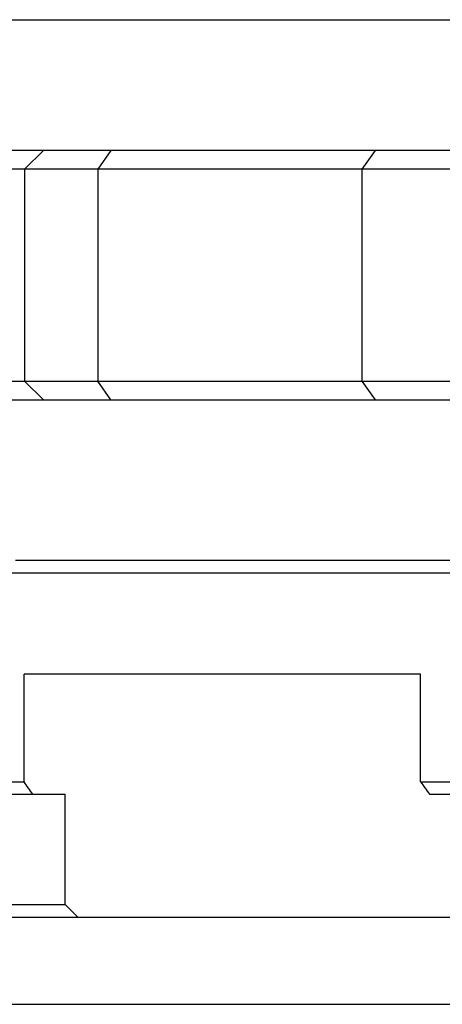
# Model space of a CAD drawing. Extents: x -1765 to 4890, y -3431 to 1272.
# Tile 142 of 189: x 3195 to 3202, y -2504 to -2488. Entities that reach past the tile are written whole.
import ezdxf

# ---------------------------------------------------------------- set-up
doc = ezdxf.new("R2010")
doc.units = 0
doc.layers.get('0').update_dxf_attribs({"linetype": 'CONTINUOUS'})
doc.layers.add('1', color=7, linetype='CONTINUOUS')

# ---------------------------------------------------------------- blocks, each defined once
blk = doc.blocks.new('SMA_CONNECTOR_RING', base_point=(3072.005, -2496.931))
at = {"color": 7, "linetype": 'CONTINUOUS'}
for p, q in [((3209.821, -2496.931), (3195.192, -2496.931)), ((3213.558, -2497.131), (3160.915, -2497.131)), ((3195.331, -2500.481), (3195.331, -2498.751)), ((3201.695, -2498.751), (3195.331, -2498.751)), ((3201.695, -2500.481), (3201.695, -2498.751)), ((3160.915, -2500.481), (3195.331, -2500.481)), ((3201.695, -2500.481), (3213.558, -2500.481)), ((3194.992, -2500.681), (3195.472, -2500.681)), ((3195.472, -2500.681), (3195.992, -2500.681)), ((3195.992, -2502.451), (3195.992, -2500.681)), ((3201.836, -2500.681), (3204.407, -2500.681)), ((3193.574, -2502.451), (3195.992, -2502.451)), ((3196.192, -2502.651), (3195.992, -2502.451)), ((3193.677, -2502.651), (3196.192, -2502.651)), ((3196.192, -2502.651), (3204.607, -2502.651)), ((3160.915, -2504.051), (3213.399, -2504.051))]:
    blk.add_line(p, q, dxfattribs=at)
for points, knots in [([(3195.472, -2500.681), (3195.449, -2500.648), (3195.425, -2500.615), (3195.401, -2500.581), (3195.378, -2500.548), (3195.354, -2500.515), (3195.331, -2500.481)], [0, 0, 0, 0, 0.1225936, 0.1225936, 0.1225936, 0.2451869, 0.2451869, 0.2451869, 0.2451869]), ([(3201.695, -2500.481), (3201.718, -2500.515), (3201.742, -2500.548), (3201.765, -2500.581), (3201.789, -2500.615), (3201.813, -2500.648), (3201.836, -2500.681)], [0, 0, 0, 0, 0.1225934, 0.1225934, 0.1225934, 0.2451869, 0.2451869, 0.2451869, 0.2451869])]:
    blk.add_open_spline(points, degree=3, knots=knots, dxfattribs=at)
blk = doc.blocks.new('SMA_CONNECTOR_RING_E702571', base_point=(3072.005, -2496.931))
blk.add_blockref('SMA_CONNECTOR_RING', (3072.005, -2496.931))
blk = doc.blocks.new('SMA_CONNECTOR_RING_ASSY', base_point=(3072.005, -2490.251))
blk.add_blockref('SMA_CONNECTOR_RING_E702571', (3072.005, -2496.931))
blk = doc.blocks.new('PROBE_CARD_ASSY', base_point=(3004.515, -2490.251))
blk.add_blockref('SMA_CONNECTOR_RING_ASSY', (3072.005, -2490.251))
blk = doc.blocks.new('LOCK_RING_E7018-22553', base_point=(3072.514, -2461.251))
at = {"color": 4, "linetype": 'CONTINUOUS'}
blk.add_line((3193.26, -2488.251), (3213.602, -2488.251), dxfattribs=at)
blk = doc.blocks.new('LOCK_RING_ASSY_1', base_point=(3072.514, -2461.251))
blk.add_blockref('LOCK_RING_E7018-22553', (3072.514, -2461.251))
blk = doc.blocks.new('BASE_RING_AUTO', base_point=(2995.915, -2473.351))
at = {"color": 4, "linetype": 'CONTINUOUS'}
for p, q in [((3195.641, -2490.351), (3188.887, -2490.351)), ((3195.641, -2490.351), (3195.341, -2490.651)), ((3196.725, -2490.351), (3195.641, -2490.351)), ((3196.725, -2490.351), (3196.513, -2490.651)), ((3200.968, -2490.351), (3196.725, -2490.351)), ((3200.755, -2490.651), (3200.968, -2490.351)), ((3206.2, -2490.351), (3200.968, -2490.351)), ((3195.341, -2490.651), (3189.06, -2490.651)), ((3196.513, -2490.651), (3195.341, -2490.651)), ((3195.341, -2490.651), (3195.341, -2494.051)), ((3200.755, -2490.651), (3196.513, -2490.651)), ((3196.513, -2490.651), (3196.513, -2494.051)), ((3206.412, -2490.651), (3200.755, -2490.651)), ((3200.755, -2494.051), (3200.755, -2490.651)), ((3188.947, -2494.051), (3195.341, -2494.051)), ((3195.341, -2494.051), (3196.513, -2494.051)), ((3195.641, -2494.351), (3195.341, -2494.051)), ((3196.725, -2494.351), (3196.513, -2494.051)), ((3196.513, -2494.051), (3200.755, -2494.051)), ((3200.755, -2494.051), (3206.412, -2494.051)), ((3200.968, -2494.351), (3200.755, -2494.051)), ((3189.315, -2494.351), (3195.641, -2494.351)), ((3195.641, -2494.351), (3196.725, -2494.351)), ((3196.725, -2494.351), (3200.75, -2494.351)), ((3200.75, -2494.351), (3200.968, -2494.351)), ((3200.968, -2494.351), (3206.2, -2494.351))]:
    blk.add_line(p, q, dxfattribs=at)
blk = doc.blocks.new('BASE_RING_AUTO_E7018-22551', base_point=(2995.915, -2473.351))
blk.add_blockref('BASE_RING_AUTO', (2995.915, -2473.351))
blk = doc.blocks.new('BASE_RING_AUTO_ASSY_E72551', base_point=(2995.915, -2447.851))
for name, p in [('LOCK_RING_ASSY_1', (3072.514, -2461.251)), ('BASE_RING_AUTO_E7018-22551', (2995.915, -2473.351))]:
    blk.add_blockref(name, p)
blk = doc.blocks.new('WPIF_12INCH', base_point=(2906.615, -2447.851))
for name, p in [('PROBE_CARD_ASSY', (3004.515, -2490.251)), ('BASE_RING_AUTO_ASSY_E72551', (2995.915, -2447.851))]:
    blk.add_blockref(name, p)
blk = doc.blocks.new('B-B', base_point=(3030.161, -2455.88))
blk.add_blockref('WPIF_12INCH', (2906.615, -2447.851))
blk = doc.blocks.new('1', base_point=(2845.413, -2487.084))
blk.add_blockref('B-B', (3030.161, -2455.88))
blk = doc.blocks.new('E7018-90050', base_point=(2906.615, -2573.992))
at = {"layer": '1'}
blk.add_blockref('1', (2845.413, -2487.084), dxfattribs=at)

msp = doc.modelspace()

# ---------------------------------------------------------------- block references
msp.add_blockref('E7018-90050', (2906.615, -2573.992))

doc.saveas('drawing.dxf')
